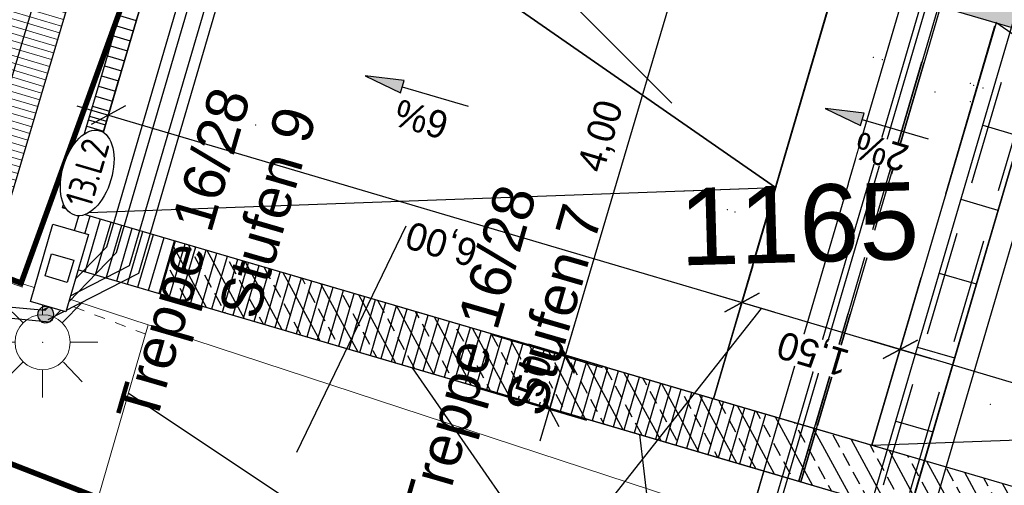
# Model space of a CAD drawing. Header units: millimetres. Extents: x -191 to 81095, y -508122 to 28741.
# Tile 87 of 251: x 5000.93 to 5009.87, y 10029.73 to 10033.96. Entities that reach past the tile are written whole.
import ezdxf
from ezdxf.enums import TextEntityAlignment as Align

# ---------------------------------------------------------------- set-up
doc = ezdxf.new("R2010")
doc.units = ezdxf.units.MM
for name, pattern in [('AUSGEZOGEN', [2, 1, 1]), ('DASHED', [19.05, 12.7, -6.35]), ('Marx-Verm$0$1', [0]), ('Marx-Verm$0$3', [0.26, 0.11, -0.15]), ('SOLID', [0]), ('VE22-087 DB - VST Hervest-Dorsten ALK VA2736$0$1', [0]), ('VERDECKT2', [4.7625, 3.175, -1.5875])]:
    doc.linetypes.add(name, pattern=pattern)
doc.layers.get('0').update_dxf_attribs({"color": 251})
for name, color, linetype, lineweight in [('240620_Dorsten Achse$0$EB-62273R-TS-LIN', 250, 'Continuous', 25), ('Marx-Verm$0$BBauwerk-txt', 251, 'Marx-Verm$0$1', 25), ('Marx-Verm$0$L_BStrasse', 251, 'Marx-Verm$0$1', 18), ('Marx-Verm$0$S_B-Bstg', 251, 'Marx-Verm$0$1', 18), ('Marx-Verm$0$S_BKanaele', 251, 'Marx-Verm$0$1', 18), ('Marx-Verm$0$S_BStrasse', 251, 'Marx-Verm$0$1', 18), ('TTK-P-Text unten', 12, 'Continuous', 25), ('TTK-P-Treppe oben', 12, 'Continuous', 25), ('TTK-P-Treppe unten', 12, 'Continuous', 25), ('VE22-087 DB - VST Hervest-Dorsten ALK VA2736$0$AX_Bahnverkehr', 7, 'VE22-087 DB - VST Hervest-Dorsten ALK VA2736$0$1', 18), ('VE22-087 DB - VST Hervest-Dorsten ALK VA2736$0$AX_Flurstueck', 9, 'VE22-087 DB - VST Hervest-Dorsten ALK VA2736$0$1', 18), ('VE22-087 DB - VST Hervest-Dorsten ALK VA2736$0$AX_Gehoelz', 7, 'VE22-087 DB - VST Hervest-Dorsten ALK VA2736$0$1', 18), ('VE22-087 DB - VST Hervest-Dorsten ALK VA2736$0$AX_Platz', 7, 'VE22-087 DB - VST Hervest-Dorsten ALK VA2736$0$1', 18), ('VE22-087 DB - VST Hervest-Dorsten ALK VA2736$0$AX_Strassenverkehrsanlage', 7, 'VE22-087 DB - VST Hervest-Dorsten ALK VA2736$0$1', 18)]:
    doc.layers.add(name, color=color, linetype=linetype, lineweight=lineweight)
doc.layers.add('B.E.P. KTB', color=1, linetype='DASHED', true_color=0xff0000)
for name, color, linetype in [('TTK-DB-Grenze', 110, 'AUSGEZOGEN'), ('TTK-P-Blindenleitsystem unten', 42, 'Continuous'), ('TTK-P-Böschung', 140, 'Continuous'), ('TTK-P-Entwässerungsrinne', 162, 'Continuous'), ('TTK-P-Kabelkanal', 162, 'Continuous'), ('TTk-P-Kappe', 162, 'Continuous'), ('TTK-P-PU', 12, 'Continuous'), ('XREF ALK Kataster', 251, 'Continuous'), ('XREF Nachvermessung', 7, 'Continuous'), ('XYYY_44500---_Beleuchtungsanlagen', 10, 'Continuous'), ('XYYY_44500-T-_Beleuchtungsanlagen_Texte Stromkreis', 10, 'Continuous')]:
    doc.layers.add(name, color=color, linetype=linetype)
doc.styles.add('AKG DIN 6776', font='AKG_DIN67.TTF')
doc.styles.add('AKGDIN6776', font='AKG_DIN67.TTF', dxfattribs={"height": 2.5})
doc.styles.add('iso', font='isocpeur.ttf')
doc.styles.add('Marx-Verm$0$Standard', font='arial.ttf')
doc.styles.add('VE22-087 DB - VST Hervest-Dorsten ALK VA2736$0$0', font='arial.ttf')
doc.dimstyles.new('TTK', dxfattribs={"dimtxt": 2.5, "dimasz": 2.5, "dimexe": 3.5, "dimexo": 0.1, "dimgap": 1, "dimtad": 1, "dimzin": 0, "dimtxsty": 'AKG DIN 6776', "dimblk": 'OBLIQUE', "dimcen": -0.09, "dimdle": 3, "dimclrd": 256, "dimclre": 256, "dimclrt": 256, "dimadec": 3, "dimazin": 0, "dimtfac": 1, "dimtofl": 0, "dimtmove": 0, "dimatfit": 3, "dimldrblk": 'OBLIQUE', "dimfxl": 7, "dimfxlon": 1, "dimtolj": 1, "dimtzin": 0, "dimlwd": -1, "dimlwe": -1, "dimarcsym": 0})
pattern_1 = [(118.5187373, (18223.8368, 12392.8369), (-0.2231798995, -0.1212713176), []), (118.5187373, (18223.88775, 12393.00914), (-0.2231798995, -0.1212713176), [0.127, -0.0635])]

# ---------------------------------------------------------------- blocks, each defined once
blk = doc.blocks.new('VE22-087 DB - VST Hervest-Dorsten ALK VA2736')
at = {"layer": 'VE22-087 DB - VST Hervest-Dorsten ALK VA2736$0$AX_Flurstueck', "linetype": 'VE22-087 DB - VST Hervest-Dorsten ALK VA2736$0$1', "lineweight": 13, "ltscale": 0.5}
for points in [[(5028.9209, 10045.9456, 0), (5023.5924, 10046.0009, 0), (5019.8293, 10046.0395, 0), (5014.5469, 10046.0941, 0), (5014.0544, 10046.0994, 0), (5013.1337, 10045.9648, 0), (5013.1033, 10045.8689, 0), (5009.6528, 10045.0998, 0), (5008.7208, 10044.6827, 0), (5007.8814, 10044.1411, 0), (5007.1672, 10043.4469, 0), (5006.6477, 10042.5531, 0), (5004.886, 10036.705, 0), (5004.415, 10035.1421, 0), (5002.5052, 10035.8915, 0), (5000.9372, 10031.5697, 0), (4996.6817, 10033.2005, 0), (4996.0058, 10031.812, 0), (5001.6397, 10029.6191, 0), (4996.9839, 10014.4106, 0), (4995.4133, 10009.2822, 0), (4990.7172, 9993.9406, 0)], [(5003.7545, 10036.3044, 0), (5006.8471, 10033.2045, 0)], [(4969.9596, 9970.9443, 0), (4976.7198, 9984.5933, 0), (4978.8851, 9987.4719, 0), (4981.4452, 9989.8642, 0), (4985.4705, 9991.1576, 0), (4990.7172, 9993.9406, 0), (4995.4133, 10009.2822, 0), (4996.9839, 10014.4106, 0), (5001.6397, 10029.6191, 0), (4996.0058, 10031.812, 0), (4985.2508, 10035.9981, 0), (4982.3732, 10033.9081, 0), (4967.4075, 10023.0371, 0), (4974.9658, 10012.8611, 0), (4974.0386, 10009.6767, 0), (4972.2628, 10003.7212, 0), (4973.6495, 10003.2904, 0), (4971.3913, 9995.4285, 0), (4969.3062, 9991.3884, 0), (4967.4452, 9987.7818, 0), (4967.6738, 9987.6591, 0), (4957.3519, 9968.1221, 0)]]:
    blk.add_polyline3d(points, dxfattribs=at)
blk.add_polyline3d([(4986.6126, 10042.1272, 0), (4980.487, 10041.2318, 0), (4985.2508, 10035.9981, 0), (4996.0058, 10031.812, 0), (4996.6817, 10033.2005, 0), (5000.9372, 10031.5697, 0), (5002.5052, 10035.8915, 0)], close=True, dxfattribs=at)
at = {"layer": 'VE22-087 DB - VST Hervest-Dorsten ALK VA2736$0$AX_Gehoelz', "color": 3, "linetype": 'VE22-087 DB - VST Hervest-Dorsten ALK VA2736$0$1', "lineweight": 13, "ltscale": 0.5, "true_color": 0x00ff00}
blk.add_polyline3d([(4990.9553, 9973.1358, 0), (4993.5314, 9982.1982, 0), (4997.431, 9995.9209, 0), (5000.9659, 10008.3607, 0), (5004.9421, 10022.3517, 0), (5007.0846, 10029.551, 0), (5002.0924, 10031.1905, 0), (5001.6397, 10029.6191, 0), (4996.9839, 10014.4106, 0), (4995.4133, 10009.2822, 0), (4990.7172, 9993.9406, 0), (4985.4705, 9991.1576, 0), (4981.4452, 9989.8642, 0), (4978.8851, 9987.4719, 0), (4976.7198, 9984.5933, 0), (4969.9596, 9970.9443, 0)], dxfattribs=at)
at = {"layer": 'VE22-087 DB - VST Hervest-Dorsten ALK VA2736$0$AX_Strassenverkehrsanlage', "color": 7, "linetype": 'VE22-087 DB - VST Hervest-Dorsten ALK VA2736$0$1', "lineweight": 13, "ltscale": 0.5, "true_color": 0xf7f7f0}
blk.add_polyline3d([(5000.9372, 10031.5697, 0), (5002.0924, 10031.1905, 0)], dxfattribs=at)
at = {"layer": 'VE22-087 DB - VST Hervest-Dorsten ALK VA2736$0$AX_Flurstueck', "insert": (5007.9924, 10032.4608), "char_height": 0.7, "attachment_point": 2, "rotation": 1.58947, "style": 'VE22-087 DB - VST Hervest-Dorsten ALK VA2736$0$0', "bg_fill": 3, "box_fill_scale": 1, "bg_fill_color": 256, "bg_fill_transparency": 0}
blk.add_mtext('1165', dxfattribs=at)
at = {"layer": 'VE22-087 DB - VST Hervest-Dorsten ALK VA2736$0$AX_Bahnverkehr', "color": 253, "linetype": 'VE22-087 DB - VST Hervest-Dorsten ALK VA2736$0$1', "lineweight": 13, "ltscale": 0.5, "true_color": 0x999999}
blk.add_polyline3d([(5021.5918, 10020.3833, 0), (5025.6313, 10034.4721, 0), (5028.9209, 10045.9456, 0), (5023.5924, 10046.0009, 0), (5019.8293, 10046.0395, 0), (5014.5469, 10046.0941, 0), (5014.0544, 10046.0994, 0), (5013.1337, 10045.9648, 0), (5013.1033, 10045.8689, 0), (5009.6528, 10045.0998, 0), (5008.7208, 10044.6827, 0), (5007.8814, 10044.1411, 0), (5007.1672, 10043.4469, 0), (5006.6477, 10042.5531, 0), (5004.886, 10036.705, 0), (5003.021, 10037.3146, 0), (5002.5052, 10035.8915, 0), (5000.9372, 10031.5697, 0), (4996.6817, 10033.2005, 0), (4996.0058, 10031.812, 0), (5001.6397, 10029.6191, 0), (5002.0924, 10031.1905, 0), (5007.0846, 10029.551, 0), (5004.9421, 10022.3517, 0)], dxfattribs=at)
at = {"layer": 'VE22-087 DB - VST Hervest-Dorsten ALK VA2736$0$AX_Platz', "color": 254, "linetype": 'VE22-087 DB - VST Hervest-Dorsten ALK VA2736$0$1', "lineweight": 13, "ltscale": 0.5, "true_color": 0xd9ffd9}
blk.add_polyline3d([(4954.1549, 10047.532, 0), (4954.1511, 10046.6214, 0), (4954.1411, 10044.531, 0), (4957.887, 10044.4658, 0), (4977.8231, 10044.1335, 0), (4980.487, 10041.2318, 0), (4985.2508, 10035.9981, 0), (4996.0058, 10031.812, 0), (4996.6817, 10033.2005, 0), (5000.9372, 10031.5697, 0), (5002.5052, 10035.8915, 0), (5003.021, 10037.3146, 0), (5004.886, 10036.705, 0), (5006.6477, 10042.5531, 0), (5007.1672, 10043.4469, 0), (5007.8814, 10044.1411, 0), (5008.7208, 10044.6827, 0), (5009.6528, 10045.0998, 0), (5013.1033, 10045.8689, 0), (5013.1337, 10045.9648, 0), (5015.0418, 10052.1621, 0)], dxfattribs=at)
blk = doc.blocks.new('_OBLIQUE')
at = {"color": 0, "linetype": 'ByBlock'}
blk.add_line((-0.5, -0.5), (0.5, 0.5), dxfattribs=at)
blk = doc.blocks.new('*D1314')
at = {"layer": 'DEFPOINTS', "color": 0}
for p in [(5001.472, 10032.2218), (5000.6392, 10029.407), (5007.2217, 10028.2894)]:
    blk.add_point(p, dxfattribs=at)
at = {"layer": 'TTK-P-Treppe oben'}
for p, q in [((5000.8378, 10030.0782), (5000.5399, 10029.0714)), ((5007.2836, 10027.4412), (5000.3515, 10029.4921)), ((5007.1945, 10028.1975), (5006.8966, 10027.1907))]:
    blk.add_line(p, q, dxfattribs=at)
at = {"layer": 'TTK-P-Treppe oben', "xscale": 0.25, "yscale": 0.25, "zscale": 0.25}
for p, rotation in [((5000.6392, 10029.407), 163.5187373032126), ((5006.9959, 10027.5263), 343.5187373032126)]:
    blk.add_blockref('_OBLIQUE', p, dxfattribs=dict(at, rotation=rotation))
at = {"layer": 'TTK-P-Treppe oben', "insert": (5003.7484, 10028.233), "char_height": 0.25, "attachment_point": 5, "rotation": 163.51874, "style": 'AKG DIN 6776'}
blk.add_mtext('\\A1;6,63', dxfattribs=at)
blk = doc.blocks.new('*D1311')
at = {"layer": 'DEFPOINTS', "color": 0}
for p in [(5009.9281, 10037.5483), (5012.2661, 10036.8566), (5006.8393, 10026.986)]:
    blk.add_point(p, dxfattribs=at)
at = {"layer": 'TTK-P-Treppe oben'}
for p, q in [((5009.0589, 10026.0164), (5012.3512, 10037.1443)), ((5011.5948, 10037.0552), (5012.6017, 10036.7573)), ((5008.4728, 10026.5027), (5009.4796, 10026.2048))]:
    blk.add_line(p, q, dxfattribs=at)
at = {"layer": 'TTK-P-Treppe oben', "xscale": 0.25, "yscale": 0.25, "zscale": 0.25}
for p, rotation in [((5012.2661, 10036.8566), 73.518737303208), ((5009.144, 10026.3041), 253.518737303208)]:
    blk.add_blockref('_OBLIQUE', p, dxfattribs=dict(at, rotation=rotation))
at = {"layer": 'TTK-P-Treppe oben', "insert": (5010.4713, 10031.6495), "char_height": 0.25, "attachment_point": 5, "rotation": 73.51874, "style": 'AKG DIN 6776'}
blk.add_mtext('\\A1;11,00', dxfattribs=at)
blk = doc.blocks.new('*D1308')
at = {"layer": 'DEFPOINTS', "color": 0}
for p in [(5001.5174, 10032.1949), (5001.3264, 10031.7298), (5005.8793, 10030.9044)]:
    blk.add_point(p, dxfattribs=at)
at = {"layer": 'TTK-P-Treppe oben'}
for p, q in [((5005.6523, 10030.1371), (5005.9644, 10031.192)), ((5005.2081, 10031.103), (5006.2149, 10030.8051)), ((5005.0662, 10030.6234), (5006.073, 10030.3255))]:
    blk.add_line(p, q, dxfattribs=at)
at = {"layer": 'TTK-P-Treppe oben', "xscale": 0.25, "yscale": 0.25, "zscale": 0.25}
for p, rotation in [((5005.8793, 10030.9044), 73.51873730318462), ((5005.7374, 10030.4248), 253.5187373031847)]:
    blk.add_blockref('_OBLIQUE', p, dxfattribs=dict(at, rotation=rotation))
at = {"layer": 'TTK-P-Treppe oben', "insert": (5005.5926, 10030.7284), "char_height": 0.25, "attachment_point": 5, "rotation": 73.51874, "style": 'AKG DIN 6776', "bg_fill": 3, "box_fill_scale": 1.1, "bg_fill_color": 256, "bg_fill_true_color": 13158600, "bg_fill_transparency": 0}
blk.add_mtext('\\A1;50', dxfattribs=at)
blk = doc.blocks.new('*D1307')
at = {"layer": 'DEFPOINTS', "color": 0}
for p in [(5007.0171, 10034.75), (5007.3914, 10034.6393), (5006.2662, 10030.8022)]:
    blk.add_point(p, dxfattribs=at)
at = {"layer": 'TTK-P-Treppe oben'}
for p, q in [((5005.7975, 10030.628), (5007.1022, 10035.0377)), ((5007.3819, 10034.6421), (5006.6815, 10034.8493)), ((5006.2566, 10030.805), (5005.547, 10031.015))]:
    blk.add_line(p, q, dxfattribs=at)
at = {"layer": 'TTK-P-Treppe oben', "xscale": 0.25, "yscale": 0.25, "zscale": 0.25}
for p, rotation in [((5007.0171, 10034.75), 73.51873730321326), ((5005.8827, 10030.9157), 253.5187373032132)]:
    blk.add_blockref('_OBLIQUE', p, dxfattribs=dict(at, rotation=rotation))
at = {"layer": 'TTK-P-Treppe oben', "insert": (5006.2161, 10032.902), "char_height": 0.25, "attachment_point": 5, "rotation": 73.51874, "style": 'AKG DIN 6776'}
blk.add_mtext('\\A1;4,00', dxfattribs=at)
blk = doc.blocks.new('*D1284')
at = {"layer": 'DEFPOINTS', "color": 0}
for p in [(5001.4683, 10032.2093), (5007.4849, 10031.3941), (5007.2263, 10030.52)]:
    blk.add_point(p, dxfattribs=at)
at = {"layer": 'TTK-P-Treppe unten'}
for p, q in [((5001.5322, 10032.4253), (5001.8301, 10033.4321)), ((5001.4431, 10033.1816), (5007.7726, 10031.309)), ((5007.2863, 10030.7229), (5007.5842, 10031.7298))]:
    blk.add_line(p, q, dxfattribs=at)
at = {"layer": 'TTK-P-Treppe unten', "xscale": 0.25, "yscale": 0.25, "zscale": 0.25}
for p, rotation in [((5001.7308, 10033.0965), 163.5187373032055), ((5007.4849, 10031.3941), 343.5187373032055)]:
    blk.add_blockref('_OBLIQUE', p, dxfattribs=dict(at, rotation=rotation))
at = {"layer": 'TTK-P-Treppe unten', "insert": (5004.7618, 10031.9457), "char_height": 0.25, "attachment_point": 5, "rotation": 163.51874, "style": 'AKG DIN 6776', "bg_fill": 3, "box_fill_scale": 1.1, "bg_fill_color": 256, "bg_fill_true_color": 13158600, "bg_fill_transparency": 0}
blk.add_mtext('\\A1;6,00', dxfattribs=at)
blk = doc.blocks.new('*D1303')
at = {"layer": 'DEFPOINTS', "color": 0}
for p in [(5008.9214, 10030.9691), (5007.2263, 10030.52), (5008.6637, 10030.0981)]:
    blk.add_point(p, dxfattribs=at)
at = {"layer": 'TTK-P-Treppe unten'}
for p, q in [((5007.2863, 10030.7229), (5007.5842, 10031.7298)), ((5007.1972, 10031.4792), (5009.2091, 10030.884)), ((5008.7228, 10030.2979), (5009.0207, 10031.3048))]:
    blk.add_line(p, q, dxfattribs=at)
at = {"layer": 'TTK-P-Treppe unten', "xscale": 0.25, "yscale": 0.25, "zscale": 0.25}
for p, rotation in [((5007.4849, 10031.3941), 163.5187373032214), ((5008.9214, 10030.9691), 343.5187373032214)]:
    blk.add_blockref('_OBLIQUE', p, dxfattribs=dict(at, rotation=rotation))
at = {"layer": 'TTK-P-Treppe unten', "insert": (5008.134, 10030.9479), "char_height": 0.25, "attachment_point": 5, "rotation": 163.51874, "style": 'AKG DIN 6776', "bg_fill": 3, "box_fill_scale": 1.1, "bg_fill_color": 256, "bg_fill_true_color": 13158600, "bg_fill_transparency": 0}
blk.add_mtext('\\A1;1,50', dxfattribs=at)
blk = doc.blocks.new('*D1302')
at = {"layer": 'DEFPOINTS', "color": 0}
for p in [(5008.6643, 10030.0981), (5014.6744, 10029.2671), (5014.4206, 10028.4093)]:
    blk.add_point(p, dxfattribs=at)
at = {"layer": 'TTK-P-Treppe unten'}
for p, q in [((5008.7233, 10030.2977), (5009.0212, 10031.3046)), ((5008.6343, 10031.0541), (5014.962, 10029.182)), ((5014.4758, 10028.5958), (5014.7737, 10029.6027))]:
    blk.add_line(p, q, dxfattribs=at)
at = {"layer": 'TTK-P-Treppe unten', "xscale": 0.25, "yscale": 0.25, "zscale": 0.25}
for p, rotation in [((5008.9219, 10030.969), 163.5187373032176), ((5014.6744, 10029.2671), 343.5187373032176)]:
    blk.add_blockref('_OBLIQUE', p, dxfattribs=dict(at, rotation=rotation))
at = {"layer": 'TTK-P-Treppe unten', "insert": (5011.729, 10029.8844), "char_height": 0.25, "attachment_point": 5, "rotation": 163.51874, "style": 'AKG DIN 6776', "bg_fill": 3, "box_fill_scale": 1.1, "bg_fill_color": 256, "bg_fill_true_color": 13158600, "bg_fill_transparency": 0}
blk.add_mtext('\\A1;6,00', dxfattribs=at)
blk = doc.blocks.new('Pfeil1')
h = blk.add_hatch(color=256)
h.dxf.hatch_style = 1
h.paths.add_polyline_path([(0, 0), (-0.7, 0.115), (-0.7, -0.118)])
blk.add_lwpolyline([(0, 0), (-0.7, 0.115), (-0.7, -0.118)], close=True)
blk.add_lwpolyline([(-0.7, -0.001), (-1.95, -0.001)])
blk = doc.blocks.new('Pfeil')
blk.add_blockref('Pfeil1', (1.95, 0.001))
blk = doc.blocks.new('Marx-Verm$0$1')
at = {"color": 0}
blk.add_circle((0, 0), 0.5, dxfattribs=at)
blk.add_point((0, 0), dxfattribs=at)
blk = doc.blocks.new('Marx-Verm$0$103')
at = {"color": 0, "linetype": 'Marx-Verm$0$1', "ltscale": 0.2, "flags": 128}
for points in [[(0, 0.25), (0, 0.5)], [(-0.18, 0.18), (-0.36, 0.36)], [(0.18, 0.18), (0.36, 0.36)], [(-0.25, 0), (-0.5, 0)], [(0.25, 0), (0.5, 0)], [(-0.18, -0.18), (-0.36, -0.36)], [(0, -0.25), (0, -0.5)], [(0.188, -0.18), (0.36, -0.36)]]:
    blk.add_lwpolyline(points, dxfattribs=at)
at = {"color": 0, "xscale": 0.5, "yscale": 0.5, "zscale": 0.5}
blk.add_blockref('Marx-Verm$0$1', (0, 0), dxfattribs=at)
blk = doc.blocks.new('Marx-Verm$0$99')
at = {"color": 0}
blk.add_point((0, 0), dxfattribs=at)
blk = doc.blocks.new('Marx-Verm')
at = {"layer": 'Marx-Verm$0$BBauwerk-txt', "ltscale": 0.2, "flags": 128}
for points, elevation in [([(2567428.6317, 5726886.9094), (2567427.6645, 5726884.8404)], 32.45), ([(2567431.867, 5726886.2039), (2567430.2593, 5726884.108)], 33.5)]:
    blk.add_lwpolyline(points, dxfattribs=dict(at, elevation=elevation))
at = {"layer": 'Marx-Verm$0$L_BStrasse', "linetype": 'Marx-Verm$0$3', "ltscale": 0.2}
blk.add_line((2567426.2852, 5726885.8976, 30.8245), (2567423.6505, 5726886.8629, 30.9252), dxfattribs=at)
at = {"layer": 'Marx-Verm$0$S_B-Bstg'}
for p, xscale, yscale, zscale, rotation in [((2567432.8571, 5726888.5, 36.1149), 0.2, 0.2, 0.2, 0.7647501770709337), ((2567432.9391, 5726888.478, 36.1104), 0.2, 0.2, 0.2, 0.7647501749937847), ((2567433.7399, 5726888.2752, 33.6131), 0.1999999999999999, 0.1999999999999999, 0.1999999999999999, 0.7647501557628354), ((2567433.77, 5726888.2559, 36.1104), 0.1999999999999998, 0.1999999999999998, 0.1999999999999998, 0.7647501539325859), ((2567433.421, 5726888.1919, 34.527), 0.2000000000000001, 0.2000000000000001, 0.2000000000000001, 0.7647501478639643), ((2567433.8569, 5726888.2327, 36.1104), 0.2, 0.2, 0.2, 0.7647501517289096), ((2567433.7413, 5726888.1081, 34.51), 0.2, 0.2, 0.2, 0.7647501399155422), ((2567431.5473, 5726887.0979, 37.5842), 0.2, 0.2, 0.2, 0.7647500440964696), ((2567431.6198, 5726887.0784, 37.5842), 0.2, 0.2, 0.2, 0.7647500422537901)]:
    blk.add_blockref('Marx-Verm$0$99', p, dxfattribs=dict(at, xscale=xscale, yscale=yscale, zscale=zscale, rotation=rotation))
at = {"layer": 'Marx-Verm$0$S_BKanaele', "xscale": 0.1999999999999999, "yscale": 0.1999999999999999, "zscale": 0.1999999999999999, "rotation": 0.7647498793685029}
blk.add_blockref('Marx-Verm$0$99', (2567433.958, 5726885.3607, 37.0009), dxfattribs=at)
at = {"layer": 'Marx-Verm$0$S_BStrasse', "xscale": 0.2, "yscale": 0.2, "zscale": 0.2, "rotation": 0.7647501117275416}
blk.add_blockref('Marx-Verm$0$99', (2567427.2575, 5726887.8113, 30.9458), dxfattribs=at)
at = {"layer": 'Marx-Verm$0$S_BStrasse', "rotation": 0.7647499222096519}
blk.add_blockref('Marx-Verm$0$103', (2567425.3478, 5726885.8131, 30.832), dxfattribs=at)
at = {"layer": 'Marx-Verm$0$BBauwerk-txt', "char_height": 0.375, "attachment_point": 1, "rotation": 74.56991, "style": 'Marx-Verm$0$Standard'}
for s, insert in [('\\pxqr;Treppe 16/28\\PStufen 9', (2567426.0204, 5726885.1731, 32.45)), ('\\pxqr;Treppe 16/28\\PStufen 7', (2567428.6291, 5726884.3215, 33.5))]:
    blk.add_mtext(s, dxfattribs=dict(at, insert=insert))
blk = doc.blocks.new('240620_Dorsten Achse$0$PVI_TSNW')
at = {"color": 0, "linetype": 'ByBlock', "lineweight": -2, "flags": 128}
blk.add_lwpolyline([(0, 7.5), (0, 0), (-1.25, 3.75), (1.25, 3.75), (0, 0)], dxfattribs=at)
blk = doc.blocks.new('Stromkreis AVT I.1')
blk.add_wipeout([(0.2, 2.247), (-0.2, 2.247), (-0.6, 2.225), (-0.998, 2.179), (-1.392, 2.109), (-1.781, 2.015), (-2.162, 1.893), (-2.533, 1.741), (-2.888, 1.557), (-3.221, 1.334), (-3.52, 1.069), (-3.768, 0.755), (-3.938, 0.394), (-4, 0), (-3.938, -0.394), (-3.768, -0.755), (-3.52, -1.069), (-3.221, -1.334), (-2.888, -1.557), (-2.533, -1.741), (-2.162, -1.893), (-1.781, -2.015), (-1.392, -2.109), (-0.998, -2.179), (-0.6, -2.225), (-0.2, -2.247), (0.2, -2.247), (0.6, -2.225), (0.998, -2.179), (1.392, -2.109), (1.781, -2.015), (2.162, -1.893), (2.533, -1.741), (2.888, -1.557), (3.221, -1.334), (3.52, -1.069), (3.768, -0.755), (3.938, -0.394), (4, 0), (3.938, 0.394), (3.768, 0.755), (3.52, 1.069), (3.221, 1.334), (2.888, 1.557), (2.533, 1.741), (2.162, 1.893), (1.781, 2.015), (1.392, 2.109), (0.998, 2.179), (0.6, 2.225)])
blk.add_ellipse((0, 0), major_axis=(-4, 0), ratio=0.5625)
at = {"style": 'iso', "width": 0.85}
blk.add_attdef('STROMKREIS', text='', height=2.5, rotation=360, dxfattribs=at).set_placement((0, 0), align=Align.MIDDLE)
blk = doc.blocks.new('Mastleuchte_einseitig')
at = {"color": 0}
blk.add_wipeout([(-0.1675, -0.0761), (0.1675, -0.0761), (0.1675, -0.8061), (-0.1675, -0.8061)], dxfattribs=at)
at = {"linetype": 'Continuous'}
blk.add_hatch(color=255, dxfattribs=at).paths.add_polyline_path([(0.0705, -0.0256), (0.0575, -0.0482), (0.0375, -0.065), (0.013, -0.0739), (-0.013, -0.0739), (-0.0375, -0.065), (-0.0575, -0.0482), (-0.0705, -0.0256), (-0.075, 0), (-0.0705, 0.0256), (-0.0575, 0.0482), (-0.0375, 0.065), (-0.013, 0.0739), (0.013, 0.0739), (0.0375, 0.065), (0.0575, 0.0482), (0.0705, 0.0256), (0.075, 0)])
at = {"color": 0, "linetype": 'ByBlock', "flags": 128}
blk.add_lwpolyline([(0.075, 0), (0.0705, 0.0257), (0.0575, 0.0482), (0.0375, 0.065), (0.013, 0.0739), (-0.013, 0.0739), (-0.0375, 0.065), (-0.0575, 0.0482), (-0.0705, 0.0257), (-0.075, 0), (-0.0705, -0.0257), (-0.0575, -0.0482), (-0.0375, -0.065), (-0.013, -0.0739), (0.013, -0.0739), (0.0375, -0.065), (0.0575, -0.0482), (0.0705, -0.0257), (0.075, 0)], close=True, dxfattribs=at)
at = {"color": 0}
for points in [[(-0.1675, -0.0761), (0.1675, -0.0761), (0.1675, -0.8061), (-0.1675, -0.8061)], [(-0.105, -0.3361), (0.105, -0.3361), (0.105, -0.5461), (-0.105, -0.5461)]]:
    blk.add_lwpolyline(points, close=True, dxfattribs=at)

msp = doc.modelspace()

# ---------------------------------------------------------------- hatches: boundary and pattern name
at = {"layer": 'TTK-P-PU'}
h = msp.add_hatch(dxfattribs=at)
h.set_pattern_fill('ANSI33', color=251, scale=0.04)
h.set_pattern_definition(pattern_1)
h.paths.add_polyline_path([(5009.2671, 10034.0891), (5009.4082, 10034.5702), (5004.6158, 10035.9744), (5004.474, 10035.495)])
h.paths.add_polyline_path([(5016.7256, 10026.6702), (5016.2451, 10026.8112), (5012.3784, 10013.6351), (5012.8595, 10013.4895)])
h.paths.add_polyline_path([(5016.2507, 10026.8304), (5016.7312, 10026.6894), (5018.2792, 10031.9669), (5019.4896, 10036.0929), (5016.6139, 10036.937), (5015.4005, 10032.8141), (5009.4274, 10034.5646), (5009.2863, 10034.0835), (5015.5467, 10032.2475), (5016.8142, 10036.5656), (5018.9251, 10035.9459), (5017.6577, 10031.6281), (5017.6066, 10031.4506)])
at = {"layer": 'TTK-P-Treppe unten'}
h = msp.add_hatch(dxfattribs=at)
h.set_pattern_fill('ANSI33', color=251, scale=0.04)
h.set_pattern_definition(pattern_1)
h.paths.add_polyline_path([(5014.134, 10027.4304), (5013.6542, 10027.5711), (5009.7905, 10014.3983), (5010.2692, 10014.2555)])
h.paths.add_polyline_path([(5013.6598, 10027.5903), (5014.1396, 10027.4495), (5014.4211, 10028.4091), (5002.3409, 10031.9511), (5002.199, 10031.4717), (5013.8006, 10028.0701)])

# ---------------------------------------------------------------- linework, layer by layer
at = {"layer": 'TTK-P-Treppe oben', "color": 251}
msp.add_line((5002.6016, 10036.0439), (5001.4683, 10032.2093), dxfattribs=at)

# ---------------------------------------------------------------- next in the draw order: block references
at = {"layer": 'XREF ALK Kataster', "color": 251}
msp.add_blockref('VE22-087 DB - VST Hervest-Dorsten ALK VA2736', (0, 0), dxfattribs=at)

# ---------------------------------------------------------------- next in the draw order: linework, layer by layer
at = {"layer": 'TTK-P-Böschung', "color": 251}
for p, q in [((5006.6197, 10027.7302), (5004.4914, 10030.8013)), ((5006.4842, 10027.5294), (5001.9136, 10030.5664)), ((5006.8317, 10027.8809), (5006.5566, 10030.1954))]:
    msp.add_line(p, q, dxfattribs=at)
at = {"layer": 'TTK-P-Kabelkanal', "color": 251, "linetype": 'VERDECKT2', "ltscale": 0.3}
msp.add_line((5007.3977, 10024.1854), (5011.7434, 10038.9809), dxfattribs=at)
at = {"layer": 'TTK-P-Kabelkanal', "color": 251}
msp.add_line((5007.409, 10024.0651), (5011.7818, 10038.9483), dxfattribs=at)
at = {"layer": 'TTK-P-Kabelkanal', "color": 251, "linetype": 'AUSGEZOGEN', "ltscale": 10}
for p, q in [((5010.0083, 10032.903), (5009.6724, 10033.0016)), ((5009.8112, 10032.2313), (5009.4753, 10032.3299)), ((5009.6142, 10031.5597), (5009.2782, 10031.6582)), ((5009.4171, 10030.888), (5009.0812, 10030.9865)), ((5009.22, 10030.2163), (5008.8841, 10030.3148))]:
    msp.add_line(p, q, dxfattribs=at)
at = {"layer": 'TTK-P-Kabelkanal', "color": 251, "flags": 128}
msp.add_lwpolyline([(5007.0814, 10024.1914), (5011.4725, 10039.1374), (5013.014, 10040.6012)], dxfattribs=at)
at = {"layer": 'TTK-P-Kabelkanal', "color": 251, "linetype": 'VERDECKT2', "ltscale": 0.3, "flags": 128}
msp.add_lwpolyline([(5007.1585, 10024.2556), (5011.5167, 10039.1103), (5012.9857, 10040.5053)], dxfattribs=at)
at = {"layer": 'TTk-P-Kappe', "color": 251}
msp.add_line((5007.6838, 10029.8647), (5006.8393, 10026.986), dxfattribs=at)
at = {"layer": 'TTk-P-Kappe', "color": 251, "linetype": 'AUSGEZOGEN', "ltscale": 10, "flags": 128}
for points in [[(5007.8771, 10025.6392), (5011.5367, 10038.113), (5011.7286, 10038.0568), (5008.069, 10025.5829), (5007.8771, 10025.6392), (5008.1586, 10026.5988)], [(5007.8181, 10026.6988), (5006.8393, 10026.986), (5009.9358, 10037.5404), (5010.9185, 10037.2517)], [(5007.0072, 10026.9367), (5010.1037, 10037.4912)], [(5007.0552, 10026.9226), (5010.1517, 10037.4771)]]:
    msp.add_lwpolyline(points, dxfattribs=at)
at = {"layer": 'TTK-P-PU', "color": 251}
for p, q in [((5002.6016, 10036.0439), (5015.5467, 10032.2478)), ((5001.4683, 10032.2093), (5001.3264, 10031.7298)), ((5001.4683, 10032.2093), (5014.4215, 10028.409)), ((5001.3264, 10031.7298), (5013.8006, 10028.0701)), ((5008.1412, 10030.2515), (5008.0005, 10029.7719)), ((5008.1604, 10030.2459), (5008.0197, 10029.7663))]:
    msp.add_line(p, q, dxfattribs=at)
at = {"layer": 'TTK-P-Treppe oben', "color": 251}
for p, q in [((5002.6027, 10036.0436), (5007.7874, 10032.4396)), ((5007.2243, 10030.5203), (5008.3504, 10034.3588)), ((5001.4683, 10032.2093), (5007.7874, 10032.4396)), ((5001.4683, 10032.2093), (5001.3264, 10031.7298)), ((5001.4683, 10032.2093), (5007.8246, 10030.3444)), ((5001.4235, 10031.7014), (5001.5643, 10032.1811)), ((5001.5195, 10031.6732), (5001.6602, 10032.153)), ((5001.6155, 10031.6451), (5001.7562, 10032.1249)), ((5001.7114, 10031.6169), (5001.8521, 10032.0967)), ((5001.8074, 10031.5888), (5001.9481, 10032.0686)), ((5001.9033, 10031.5607), (5002.044, 10032.0404)), ((5001.9993, 10031.5325), (5002.14, 10032.0123)), ((5002.0953, 10031.5044), (5002.236, 10031.9841)), ((5002.1912, 10031.4762), (5002.3319, 10031.956)), ((5002.2872, 10031.4481), (5002.4279, 10031.9279)), ((5002.3831, 10031.42), (5002.5238, 10031.8997)), ((5002.4791, 10031.3918), (5002.6198, 10031.8716)), ((5002.5751, 10031.3637), (5002.7158, 10031.8434)), ((5002.671, 10031.3355), (5002.8117, 10031.8153)), ((5002.7669, 10031.3072), (5002.9076, 10031.787)), ((5002.8629, 10031.2792), (5003.0036, 10031.759)), ((5002.8629, 10031.2791), (5003.0036, 10031.7589)), ((5001.3264, 10031.7298), (5007.6838, 10029.8647)), ((5002.9588, 10031.251), (5003.0995, 10031.7307)), ((5003.0548, 10031.2228), (5003.1955, 10031.7026)), ((5003.1508, 10031.1947), (5003.2915, 10031.6744)), ((5003.2467, 10031.1665), (5003.3874, 10031.6463)), ((5003.3427, 10031.1384), (5003.4834, 10031.6182)), ((5003.4386, 10031.1102), (5003.5793, 10031.59)), ((5003.5346, 10031.0821), (5003.6753, 10031.5619)), ((5003.6306, 10031.054), (5003.7713, 10031.5337)), ((5003.7265, 10031.0258), (5003.8672, 10031.5056)), ((5003.8225, 10030.9977), (5003.9632, 10031.4775)), ((5003.9184, 10030.9695), (5004.0591, 10031.4493)), ((5004.0144, 10030.9414), (5004.1551, 10031.4212)), ((5004.1103, 10030.9133), (5004.251, 10031.393)), ((5004.2063, 10030.8853), (5004.347, 10031.365)), ((5004.2063, 10030.8851), (5004.347, 10031.3649)), ((5004.3023, 10030.857), (5004.443, 10031.3367)), ((5004.3982, 10030.8288), (5004.5389, 10031.3086)), ((5004.4942, 10030.8007), (5004.6349, 10031.2805)), ((5004.5901, 10030.7725), (5004.7308, 10031.2523)), ((5004.6861, 10030.7444), (5004.8268, 10031.2242)), ((5004.7821, 10030.7163), (5004.9228, 10031.196)), ((5004.878, 10030.6881), (5005.0187, 10031.1679)), ((5004.974, 10030.66), (5005.1147, 10031.1397)), ((5005.0699, 10030.6318), (5005.2106, 10031.1116)), ((5005.1659, 10030.6037), (5005.3066, 10031.0835)), ((5005.2618, 10030.5756), (5005.4025, 10031.0553)), ((5005.3578, 10030.5474), (5005.4985, 10031.0272)), ((5005.4536, 10030.5188), (5005.5943, 10030.9986)), ((5005.5496, 10030.4908), (5005.6903, 10030.9706)), ((5005.5496, 10030.4907), (5005.6903, 10030.9705)), ((5005.6456, 10030.4626), (5005.7863, 10030.9423)), ((5005.7415, 10030.4344), (5005.8822, 10030.9142)), ((5005.8375, 10030.4063), (5005.9782, 10030.886)), ((5005.9334, 10030.3781), (5006.0741, 10030.8579)), ((5006.0294, 10030.35), (5006.1701, 10030.8298)), ((5006.1253, 10030.3218), (5006.2661, 10030.8016)), ((5006.2213, 10030.2937), (5006.362, 10030.7735)), ((5006.3173, 10030.2656), (5006.458, 10030.7453)), ((5006.4132, 10030.2374), (5006.5539, 10030.7172)), ((5006.5092, 10030.2093), (5006.6499, 10030.6891)), ((5006.6051, 10030.1811), (5006.7458, 10030.6609)), ((5006.7011, 10030.153), (5006.8418, 10030.6328)), ((5006.7918, 10030.1262), (5006.9325, 10030.606)), ((5006.8878, 10030.0982), (5007.0285, 10030.578)), ((5006.8878, 10030.0981), (5007.0285, 10030.5779)), ((5006.9838, 10030.0699), (5007.1245, 10030.5497)), ((5007.0797, 10030.0418), (5007.2204, 10030.5216)), ((5007.1757, 10030.0137), (5007.3164, 10030.4934)), ((5007.2716, 10029.9855), (5007.4123, 10030.4653)), ((5007.3676, 10029.9574), (5007.5083, 10030.4371)), ((5007.4636, 10029.9292), (5007.6043, 10030.409)), ((5007.5595, 10029.9011), (5007.7002, 10030.3809))]:
    msp.add_line(p, q, dxfattribs=at)
at = {"layer": 'TTK-P-Treppe oben', "color": 251, "linetype": 'VERDECKT2', "ltscale": 0.5}
for p, q in [((5008.9505, 10034.1821), (5015.5467, 10032.2478)), ((5008.6637, 10030.0981), (5009.7897, 10033.9366)), ((5007.8246, 10030.3444), (5014.4215, 10028.409)), ((5007.6838, 10029.8647), (5013.9923, 10028.0138))]:
    msp.add_line(p, q, dxfattribs=at)
at = {"layer": 'TTK-P-Treppe oben', "color": 251, "linetype": 'VERDECKT2', "ltscale": 0.5, "flags": 128}
for points in [[(5008.0005, 10029.7717), (5009.4079, 10034.5689)], [(5008.0197, 10029.7661), (5009.4271, 10034.5633)]]:
    msp.add_lwpolyline(points, dxfattribs=at)
at = {"layer": 'TTK-P-Treppe unten', "color": 251}
for p, q in [((5008.3524, 10034.3582), (5007.2263, 10030.52)), ((5009.7904, 10033.9363), (5008.6643, 10030.0981))]:
    msp.add_line(p, q, dxfattribs=at)
at = {"layer": 'TTK-P-Treppe unten', "color": 251, "linetype": 'VERDECKT2', "ltscale": 0.5}
for p, q in [((5009.2678, 10034.0897), (5008.1417, 10030.2514)), ((5009.287, 10034.084), (5008.1609, 10030.2458))]:
    msp.add_line(p, q, dxfattribs=at)
at = {"layer": 'TTK-P-Treppe unten', "color": 251}
msp.add_lwpolyline([(5008.6637, 10030.0981), (5014.9846, 10030.3282), (5009.7897, 10033.9366)], dxfattribs=at)

# ---------------------------------------------------------------- next in the draw order: block references
at = {"layer": 'TTK-P-Text unten', "color": 251, "xscale": 0.5, "yscale": 0.5, "zscale": 0.5, "rotation": 163.6492200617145}
msp.add_blockref('Pfeil', (5009.1751, 10032.8821, 0.7225), dxfattribs=at)

# ---------------------------------------------------------------- next in the draw order: dimensions: what is measured, and where the dimension line sits
at = {"layer": 'TTK-P-Treppe oben', "color": 251}
for base, p1, p2, angle, picture, middle in [((5012.2661, 10036.8566), (5006.8393, 10026.986), (5009.9281, 10037.5483), 73.51874, '*D1311', (5010.4713, 10031.6495)), ((5000.6392, 10029.407), (5007.2217, 10028.2894), (5001.472, 10032.2218), 163.51874, '*D1314', (5003.7484, 10028.233))]:
    dim = msp.add_linear_dim(base=base, p1=p1, p2=p2, angle=angle, dimstyle='TTK', override={"dimscale": 0, "dimdec": 2}, dxfattribs=at)
    dim.commit()
    dim.dimension.update_dxf_attribs({"geometry": picture, "text_midpoint": middle})

# ---------------------------------------------------------------- next in the draw order: texts
at = {"layer": 'TTK-P-Text unten', "color": 251, "insert": (5008.9449, 10032.5743, 0.7225), "char_height": 0.25, "width": 0.443233, "attachment_point": 1, "rotation": 163.51874, "style": 'AKGDIN6776', "bg_fill": 3, "box_fill_scale": 1, "bg_fill_color": 256, "bg_fill_transparency": 0}
msp.add_mtext('2%', dxfattribs=at)

# ---------------------------------------------------------------- next in the draw order: dimensions: what is measured, and where the dimension line sits
at = {"layer": 'TTK-P-Treppe oben', "color": 251}
dim = msp.add_linear_dim(base=(5005.8793, 10030.9044), p1=(5001.3264, 10031.7298), p2=(5001.5174, 10032.1949), angle=73.51874, dimstyle='TTK', override={"dimscale": 0, "dimdec": 0, "dimlfac": 100, "dimtfill": 1}, dxfattribs=at)
dim.commit()
dim.dimension.update_dxf_attribs({"geometry": '*D1308', "text_midpoint": (5005.5926, 10030.7284)})

# ---------------------------------------------------------------- next in the draw order: linework, layer by layer
at = {"layer": 'TTK-P-Treppe unten', "color": 251}
msp.add_lwpolyline([(5001.4683, 10032.2093), (5007.7874, 10032.4396), (5002.6016, 10036.0439)], dxfattribs=at)

# ---------------------------------------------------------------- next in the draw order: dimensions: what is measured, and where the dimension line sits
at = {"layer": 'TTK-P-Treppe oben', "color": 251}
dim = msp.add_linear_dim(base=(5007.0171, 10034.75), p1=(5006.2662, 10030.8022), p2=(5007.3914, 10034.6393), angle=73.51874, dimstyle='TTK', override={"dimscale": 0, "dimdec": 2}, dxfattribs=at)
dim.commit()
dim.dimension.update_dxf_attribs({"geometry": '*D1307', "text_midpoint": (5006.2161, 10032.902)})

# ---------------------------------------------------------------- next in the draw order: dimensions: what is measured, and where the dimension line sits
at = {"layer": 'TTK-P-Treppe unten', "color": 251}
dim = msp.add_linear_dim(base=(5008.9214, 10030.9691), p1=(5007.2263, 10030.52), p2=(5008.6637, 10030.0981), angle=163.51874, dimstyle='TTK', override={"dimscale": 0, "dimtmove": 0, "dimtfill": 1}, dxfattribs=at)
dim.commit()
dim.dimension.update_dxf_attribs({"geometry": '*D1303', "text_midpoint": (5008.2031, 10031.1816), "dimtype": 160})

# ---------------------------------------------------------------- next in the draw order: dimensions: what is measured, and where the dimension line sits
for base, p1, p2, picture, middle in [((5007.4849, 10031.3941), (5001.4683, 10032.2093), (5007.2263, 10030.52), '*D1284', (5004.8309, 10032.1793)), ((5014.6744, 10029.2671), (5008.6643, 10030.0981), (5014.4206, 10028.4093), '*D1302', (5011.7981, 10030.118))]:
    dim = msp.add_linear_dim(base=base, p1=p1, p2=p2, angle=163.51874, dimstyle='TTK', override={"dimscale": 0, "dimtfill": 1}, dxfattribs=at)
    dim.commit()
    dim.dimension.update_dxf_attribs({"geometry": picture, "text_midpoint": middle, "dimtype": 160})

# ---------------------------------------------------------------- next in the draw order: hatches: boundary and pattern name
at = {"layer": 'TTK-P-Blindenleitsystem unten', "lineweight": 0, "ltscale": 5}
h = msp.add_hatch(dxfattribs=at)
h.set_pattern_fill('ANSI31', color=251, scale=0.02, angle=45)
h.set_pattern_definition([(163.51874, (5019.66355, 10026.22203), (-0.01801506, -0.06089095), [])])
h.paths.add_polyline_path([(5000.0339, 10031.7228), (5000.5962, 10031.5086), (5001.9915, 10036.2246), (5001.4161, 10036.3948)])
at = {"layer": 'TTK-P-Entwässerungsrinne', "ltscale": 2, "transparency": 33554687}
h = msp.add_hatch(dxfattribs=at)
h.set_pattern_fill('ANSI31', color=251, scale=0.03, angle=45)
h.set_pattern_definition([(163.5187373, (18223.03089, 12378.3876), (-0.0270225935, -0.09133642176), [])])
h.paths.add_polyline_path([(5002.6016, 10036.0439), (5002.4481, 10036.0893), (5001.3149, 10032.2546), (5001.4683, 10032.2093)])

# ---------------------------------------------------------------- next in the draw order: linework, layer by layer
at = {"layer": 'B.E.P. KTB', "color": 4, "ltscale": 0.3}
for p, q in [((5001.9237, 10031.7297), (5002.9528, 10035.246)), ((5002.0075, 10031.6602), (5003.041, 10035.1913)), ((5001.1392, 10031.329), (5001.9237, 10031.7297)), ((5001.1846, 10031.2399), (5002.0075, 10031.6602))]:
    msp.add_line(p, q, dxfattribs=at)
at = {"layer": 'TTK-DB-Grenze', "color": 251, "const_width": 0.05}
msp.add_lwpolyline([(5042.8458, 10045.8044), (5013.8513, 10046.1222), (5009.6545, 10045.1015), (5007.1688, 10043.4486), (5006.7196, 10042.5141), (5004.6043, 10036.1578), (5002.7645, 10036.6043), (5000.9385, 10031.5707), (4996.7392, 10033.18), (4996.0068, 10031.8131), (5001.641, 10029.62), (4990.7179, 9993.9397), (4984.0921, 9990.7105), (4981.0171, 9989.3916), (4978.8853, 9987.4707), (4976.7198, 9984.5919), (4969.9593, 9970.9423), (4968.0026, 9943.2645), (4963.9618, 9931.1272), (4950.021, 9850.1348), (4938.687, 9799.6406, 0.535789), (4943.8348, 9790.9592), (4974.5583, 9795.9093)], format="xyb", dxfattribs=at)
at = {"layer": 'TTK-P-Blindenleitsystem unten', "color": 251}
for p, q in [((5000.3216, 10031.6377, 30.8054), (5001.7038, 10036.3097)), ((5000.5962, 10031.5086, 31.0956), (5001.9915, 10036.2246))]:
    msp.add_line(p, q, dxfattribs=at)
at = {"layer": 'TTK-P-Entwässerungsrinne', "color": 251}
for p, q in [((5001.3149, 10032.2546), (5002.4481, 10036.0893)), ((5001.4683, 10032.2093), (5002.6016, 10036.0439)), ((5001.4683, 10032.2093), (5001.3149, 10032.2546))]:
    msp.add_line(p, q, dxfattribs=at)
at = {"layer": 'TTK-P-Entwässerungsrinne', "color": 251, "linetype": 'SOLID', "ltscale": 0.25, "flags": 128}
msp.add_lwpolyline([(5001.5641, 10032.53), (5001.4106, 10032.575), (5001.5513, 10033.0548), (5001.7049, 10033.0098), (5001.5641, 10032.53)], dxfattribs=at)
at = {"layer": 'TTK-P-PU', "color": 251}
msp.add_lwpolyline([(5002.2002, 10031.4735), (5002.3409, 10031.9533)], dxfattribs=at)
at = {"layer": 'TTK-P-Treppe unten', "color": 251}
msp.add_line((5002.6016, 10036.0439), (5001.4683, 10032.2093), dxfattribs=at)

# ---------------------------------------------------------------- next in the draw order: block references
at = {"layer": '240620_Dorsten Achse$0$EB-62273R-TS-LIN', "color": 251, "xscale": 0.8, "yscale": 0.8, "rotation": 73.64928277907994}
msp.add_blockref('240620_Dorsten Achse$0$PVI_TSNW', (5013.1399, 10033.9903), dxfattribs=at)
at = {"layer": 'TTK-P-Text unten', "color": 251, "xscale": 0.5, "yscale": 0.5, "zscale": 0.5, "rotation": 163.6492200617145}
msp.add_blockref('Pfeil', (5004.9984, 10033.1786, -35.997), dxfattribs=at)
at = {"layer": 'XREF Nachvermessung', "color": 251, "rotation": 359.2603692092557}
msp.add_blockref('Marx-Verm', (-2636136.5692, -5683235.6624), dxfattribs=at)

# ---------------------------------------------------------------- next in the draw order: texts
at = {"layer": 'TTK-P-Text unten', "color": 251, "insert": (5004.7681, 10032.8708, -35.997), "char_height": 0.25, "width": 1.671078, "attachment_point": 1, "rotation": 163.51874, "style": 'AKGDIN6776'}
msp.add_mtext('6%', dxfattribs=at)

# ---------------------------------------------------------------- next in the draw order: block references
at = {"layer": 'XYYY_44500-T-_Beleuchtungsanlagen_Texte Stromkreis', "xscale": 0.1000000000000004, "yscale": 0.1000000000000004, "zscale": 0.1, "rotation": 73.68688866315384}
msp.add_blockref('Stromkreis AVT I.1', (5001.5386, 10032.5714), dxfattribs=at).add_auto_attribs({'STROMKREIS': '13.L2'})

# ---------------------------------------------------------------- next in the draw order: linework, layer by layer
at = {"layer": 'B.E.P. KTB', "color": 4, "ltscale": 0.3, "elevation": 30.9505}
for points in [[(5000.6626, 10031.2685), (5001.1968, 10031.2201), (5001.8052, 10031.8472), (5002.809, 10035.277), (5004.3945, 10036.7739)], [(5000.6716, 10031.3681), (5001.1583, 10031.324), (5001.7162, 10031.8991), (5002.7207, 10035.3311), (5004.2859, 10036.8089)]]:
    msp.add_lwpolyline(points, dxfattribs=at)

# ---------------------------------------------------------------- next in the draw order: block references
at = {"layer": 'XYYY_44500---_Beleuchtungsanlagen', "rotation": 163.6868886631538}
msp.add_blockref('Mastleuchte_einseitig', (5001.1619, 10031.2844), dxfattribs=at)

doc.saveas('drawing.dxf')
